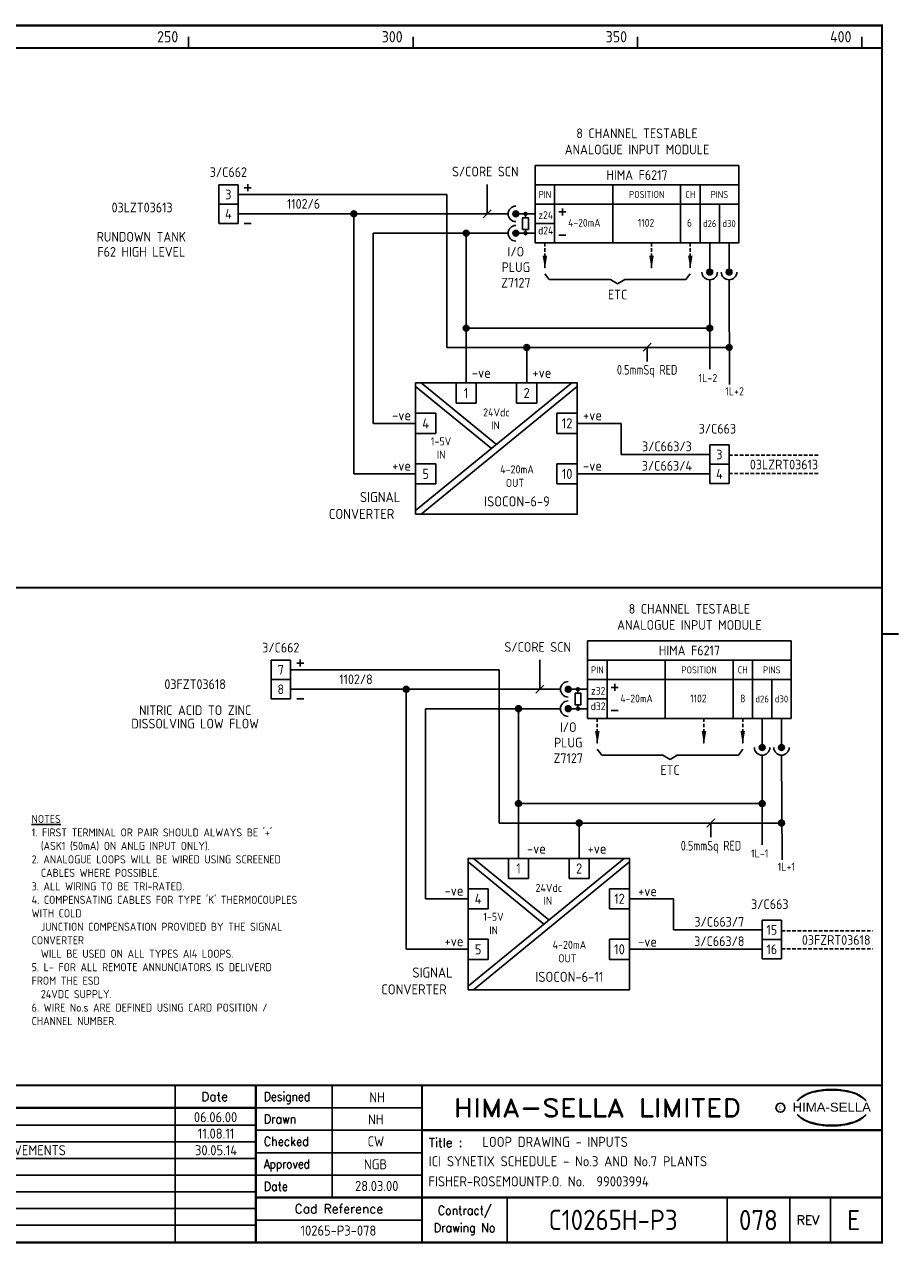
# Model space of a CAD drawing. Extents: x 14 to 408, y 0 to 275.
# Tile 2 of 2: x 213 to 408, y 0 to 272. Entities that reach past the tile are written whole.
import ezdxf
from ezdxf.enums import TextEntityAlignment as Align

# ---------------------------------------------------------------- set-up
doc = ezdxf.new("R2010")
doc.units = 0
doc.header["$LTSCALE"] = 0.25
doc.header["$MEASUREMENT"] = 0
doc.linetypes.add('HIDDEN2', pattern=[4.7625, 3.175, -1.5875])
doc.layers.get('0').update_dxf_attribs({"color": 41, "linetype": 'CONTINUOUS'})
for name, color, linetype in [('00-DRG_FRAME', 12, 'CONTINUOUS'), ('01-DRAW', 7, 'CONTINUOUS'), ('051-TEXT', 2, 'CONTINUOUS'), ('DIM', 3, 'CONTINUOUS')]:
    doc.layers.add(name, color=color, linetype=linetype)
doc.styles.add('ARIAL', font='arial.ttf', dxfattribs={"height": 2.5})
doc.styles.add('ISO', font='iso.shx')
doc.styles.add('ROMAND', font='ROMAND')

# ---------------------------------------------------------------- blocks, each defined once
blk = doc.blocks.new('A3-REVA')
at = {"layer": '051-TEXT', "style": 'ISO'}
for tag, p in [('DESIGNED', (292.01, 31.7)), ('A', (117.73, 27.28)), ('DES', (127.73, 27.28)), ('DRN', (137.73, 27.28)), ('CHKD', (147.73, 27.28)), ('APPD', (157.73, 27.28)), ('DATE', (256, 27.28)), ('DRAWN', (291.72, 26.77)), ('CHECKED', (291.72, 21.89)), ('APPD', (291.65, 16.79)), ('DATE', (291.92, 11.96))]:
    blk.add_attdef(tag, text='', height=2.25, dxfattribs=at).set_placement(p, align=Align.CENTER)
blk.add_attdef('DESCRIPTION', (165.03, 27.28), '', height=2.25, dxfattribs=at)
blk = doc.blocks.new('A3-REVB')
at = {"layer": '051-TEXT', "style": 'ISO'}
for tag, p in [('A', (124.85, -20.36)), ('DES', (134.85, -20.36)), ('DRN', (144.85, -20.36)), ('CHKD', (154.85, -20.36)), ('APPD', (164.85, -20.36)), ('DATE', (263.12, -20.36))]:
    blk.add_attdef(tag, text='', height=2.25, dxfattribs=at).set_placement(p, align=Align.CENTER)
blk.add_attdef('DESCRIPTION', (172.15, -20.36), '', height=2.25, dxfattribs=at)
blk = doc.blocks.new('A3-TITLE')
at = {"layer": '051-TEXT', "style": 'ISO'}
blk.add_attdef('TITLE_1', (315.46, 21.78), '', height=2.25, dxfattribs=at)
for tag, p in [('DRGNO', (376.96, 3.24)), ('REV.', (398.2, 3.24))]:
    blk.add_attdef(tag, text='', height=4.5, dxfattribs=at).set_placement(p, align=Align.CENTER)
blk = doc.blocks.new('A3-CONTRACT')
at = {"layer": '051-TEXT', "color": 41, "style": 'ISO'}
for tag, height, p in [('SCALE', 2.25, (106.71, 31.82)), ('DIMS', 2.25, (106.71, 26.8)), ('CONTRACT', 4.5, (344.94, 3.1)), ('CAD-REF', 2.25, (283.73, 1.84))]:
    blk.add_attdef(tag, text='', height=height, dxfattribs=at).set_placement(p, align=Align.CENTER)
for tag, p in [('TITLE_2', (303.86, 17.28)), ('TITLE_3', (303.79, 12.78))]:
    blk.add_attdef(tag, p, '', height=2.25, dxfattribs=at)
blk = doc.blocks.new('DOT')
for radius in [0.75, 0.65, 0.55, 0.45, 0.35, 0.25, 0.15, 0.05]:
    blk.add_circle((0, 0), radius)

msp = doc.modelspace()

# ---------------------------------------------------------------- linework, layer by layer
at = {"layer": '00-DRG_FRAME'}
for p, q in [((250, 266.5), (250, 269)), ((300, 266.5), (300, 269)), ((350, 266.5), (350, 269)), ((400, 266.5), (400, 269)), ((247, 35.5), (247, 0.5)), ((282, 35.5), (282, 10.5)), ((265, 30.5), (302, 30.5)), ((265, 26.59), (112.7, 26.59)), ((302, 25.5), (265, 25.5)), ((265, 22.89), (112.7, 22.89)), ((265, 19.19), (112.7, 19.19)), ((265, 20.5), (302, 20.5)), ((265, 15.49), (112.7, 15.49)), ((302, 15.5), (265, 15.5)), ((265, 11.79), (112.7, 11.79)), ((321, 10.5), (321, 0.5)), ((370, 10.5), (370, 0.5)), ((384, 0.5), (384, 10.5)), ((393, 10.5), (393, 0.5)), ((265, 8.09), (112.7, 8.09)), ((302, 5.5), (265, 5.5)), ((265, 4.39), (112.7, 4.39))]:
    msp.add_line(p, q, dxfattribs=at)
at = {"layer": '00-DRG_FRAME', "const_width": 0.5}
msp.add_lwpolyline([(14.5, 0.5), (404.5, 0.5), (404.5, 271.5), (14.5, 271.5)], close=True, dxfattribs=at)
for points in [[(14.5, 266.5), (404.5, 266.5)], [(14.5, 146.31), (404.5, 146.31)], [(404.5, 136), (408.18, 136)], [(404.5, 35.5), (14.5, 35.5)], [(265, 35.5), (265, 0.5)], [(302, 0.5), (302, 35.5)], [(265, 30.5), (72.5, 30.5)], [(404.5, 25.5), (302, 25.5)], [(265, 10.5), (404.5, 10.5)]]:
    msp.add_lwpolyline(points, dxfattribs=at)
at = {"layer": '00-DRG_FRAME', "color": 3}
msp.add_circle((381.88, 30.5), 1, dxfattribs=at)
for centre, radius, start, end in [((390.6, 26.83), 7.24, 106.0532, 133.5024), ((390.11, 28.1), 5.98, 122.244, 131.6154), ((389.75, 28.78), 5.21, 111.8206, 122.8668), ((391.78, 24.7), 9.76, 107.5931, 113.9452), ((393.1, 18.5), 15.94, 89.2698, 106.3911), ((392.1, 23.52), 10.99, 96.0146, 107.3203), ((393.29, 16.31), 18.28, 92.8917, 97.3734), ((393.24, 18.86), 15.73, 89.7805, 93.1738), ((393.36, 18.86), 15.73, 86.8262, 90.2195), ((393.51, 18.5), 15.94, 73.6089, 90.7302), ((393.31, 16.31), 18.28, 82.6266, 87.1083), ((394.51, 23.52), 10.99, 72.6797, 83.9854), ((394.83, 24.7), 9.76, 66.0548, 72.4069), ((396, 26.83), 7.24, 46.4976, 73.9468), ((396.85, 28.78), 5.21, 57.1332, 68.1794), ((396.49, 28.1), 5.98, 48.3846, 57.756), ((390.88, 27.01), 7.3, 130.419, 136.057), ((395.73, 27.01), 7.3, 43.943, 49.581), ((390.88, 34.04), 7.3, 223.943, 229.581), ((390.6, 34.23), 7.24, 226.4976, 253.9468), ((390.11, 32.96), 5.98, 228.3846, 237.756), ((389.75, 32.28), 5.21, 237.1332, 248.1794), ((391.78, 36.36), 9.76, 246.0548, 252.4069), ((393.1, 42.56), 15.94, 253.6089, 270.7302), ((393.51, 42.56), 15.94, 269.2698, 286.3911), ((394.83, 36.36), 9.76, 287.5931, 293.9452), ((396, 34.23), 7.24, 286.0532, 313.5024), ((396.85, 32.28), 5.21, 291.8206, 302.8668), ((396.49, 32.96), 5.98, 302.244, 311.6154), ((395.73, 34.04), 7.3, 310.419, 316.057), ((392.1, 37.54), 10.99, 252.6797, 263.9854), ((393.29, 44.75), 18.28, 262.6266, 267.1083), ((393.24, 42.19), 15.73, 266.8262, 270.2195), ((393.36, 42.19), 15.73, 269.7805, 273.1738), ((393.31, 44.75), 18.28, 272.8917, 277.3734), ((394.51, 37.54), 10.99, 276.0146, 287.3203)]:
    msp.add_arc(centre, radius, start, end, dxfattribs=at)
at = {"layer": '01-DRAW'}
for p, q in [((327.23, 240.36), (327.23, 223.08)), ((372.59, 240.36), (327.23, 240.36)), ((372.59, 240.36), (372.59, 223.08)), ((256.7, 236.04), (256.7, 227.4)), ((261.02, 236.04), (256.7, 236.04)), ((261.02, 236.04), (261.02, 227.4)), ((261.02, 233.88), (307.51, 233.88)), ((263.95, 235.39), (262.4, 235.39)), ((263.18, 236.17), (263.18, 234.62)), ((307.51, 233.88), (307.51, 199.79)), ((327.23, 236.04), (372.59, 236.04)), ((331.55, 236.04), (331.55, 223.08)), ((344.51, 236.04), (344.51, 223.08)), ((359.63, 223.08), (359.63, 236.04)), ((363.95, 223.08), (363.95, 236.04)), ((261.02, 231.72), (256.7, 231.72)), ((327.23, 231.72), (372.59, 231.72)), ((368.27, 223.08), (368.27, 231.72)), ((261.02, 229.56), (321.18, 229.56)), ((286.81, 171.66), (286.81, 229.56)), ((322.91, 229.56), (327.23, 229.56)), ((325.07, 229.56), (325.07, 228.7)), ((332.5, 229.99), (334.05, 229.99)), ((333.28, 230.77), (333.28, 229.22)), ((261.02, 227.4), (256.7, 227.4)), ((263.95, 227.4), (262.4, 227.4)), ((325.07, 226.11), (325.07, 225.24)), ((327.23, 227.4), (331.55, 227.4)), ((291.13, 182.91), (291.13, 225.24)), ((291.13, 225.24), (321.18, 225.24)), ((311.83, 225.24), (311.83, 191.91)), ((322.91, 225.24), (327.23, 225.24)), ((327.23, 223.08), (372.59, 223.08)), ((332.5, 224.81), (334.05, 224.81)), ((366.11, 223.08), (366.11, 216.6)), ((370.43, 223.08), (370.43, 216.6)), ((329.39, 216.22), (330.36, 214.93)), ((330.36, 214.93), (343.97, 214.93)), ((343.97, 214.93), (345.59, 213.96)), ((347.21, 214.93), (345.59, 213.96)), ((360.82, 214.93), (347.21, 214.93)), ((361.79, 216.22), (360.82, 214.93)), ((366.11, 214.87), (366.11, 194.95)), ((370.43, 214.87), (370.55, 191.55)), ((366.11, 204.11), (311.79, 204.11)), ((307.51, 199.79), (370.43, 199.79)), ((325.33, 199.79), (325.33, 191.91)), ((300.58, 163.48), (335.36, 191.91)), ((317.48, 177.29), (300.58, 191.1)), ((318.58, 178.19), (301.8, 191.91)), ((301.8, 162.66), (336.58, 191.1)), ((309.58, 191.91), (309.58, 187.41)), ((314.08, 191.91), (314.08, 187.41)), ((323.08, 191.91), (323.08, 187.41)), ((327.58, 191.91), (327.58, 187.41)), ((300.58, 185.16), (305.08, 185.16)), ((336.58, 185.16), (332.08, 185.16)), ((291.13, 182.91), (300.58, 182.91)), ((346.39, 182.91), (336.58, 182.91)), ((346.39, 182.91), (346.39, 175.98)), ((300.58, 180.66), (305.08, 180.66)), ((336.58, 180.66), (332.08, 180.66)), ((366.11, 178.14), (370.43, 178.14)), ((366.11, 178.14), (370.43, 178.14)), ((366.11, 178.14), (366.11, 169.5)), ((370.43, 178.14), (370.43, 169.5)), ((300.58, 173.91), (305.08, 173.91)), ((336.58, 173.91), (332.08, 173.91)), ((366.11, 175.98), (346.39, 175.98)), ((366.11, 173.82), (370.43, 173.82)), ((286.81, 171.66), (300.58, 171.66)), ((346.39, 171.66), (336.58, 171.66)), ((346.39, 171.66), (366.11, 171.66)), ((300.58, 169.41), (305.08, 169.41)), ((336.58, 169.41), (332.08, 169.41)), ((366.11, 169.5), (370.43, 169.5)), ((384.27, 134.49), (338.91, 134.49)), ((338.91, 134.49), (338.91, 117.21)), ((384.27, 134.49), (384.27, 117.21)), ((268.38, 130.17), (268.38, 121.53)), ((272.7, 130.17), (268.38, 130.17)), ((272.7, 130.17), (272.7, 121.53)), ((272.7, 128.01), (319.19, 128.01)), ((275.64, 129.52), (274.08, 129.52)), ((274.86, 130.3), (274.86, 128.74)), ((319.19, 128.01), (319.19, 93.91)), ((338.91, 130.17), (384.27, 130.17)), ((343.23, 130.17), (343.23, 117.21)), ((356.19, 130.17), (356.19, 117.21)), ((371.31, 117.21), (371.31, 130.17)), ((375.63, 117.21), (375.63, 130.17)), ((272.7, 125.85), (268.38, 125.85)), ((338.91, 125.85), (384.27, 125.85)), ((344.96, 124.9), (344.96, 123.34)), ((379.95, 117.21), (379.95, 125.85)), ((272.7, 123.69), (332.86, 123.69)), ((298.49, 65.79), (298.49, 123.69)), ((334.59, 123.69), (338.91, 123.69)), ((336.75, 123.69), (336.75, 122.82)), ((344.18, 124.12), (345.74, 124.12)), ((272.7, 121.53), (268.38, 121.53)), ((275.64, 121.53), (274.08, 121.53)), ((336.75, 120.23), (336.75, 119.37)), ((338.91, 121.53), (343.23, 121.53)), ((302.81, 77.04), (302.81, 119.37)), ((302.81, 119.37), (332.86, 119.37)), ((323.51, 119.37), (323.51, 86.04)), ((334.59, 119.37), (338.91, 119.37)), ((338.91, 117.21), (384.27, 117.21)), ((344.18, 118.93), (345.74, 118.93)), ((377.79, 117.21), (377.79, 110.73)), ((382.11, 117.21), (382.11, 110.73)), ((341.07, 110.35), (342.04, 109.05)), ((342.04, 109.05), (355.65, 109.05)), ((355.65, 109.05), (357.27, 108.08)), ((358.89, 109.05), (357.27, 108.08)), ((372.5, 109.05), (358.89, 109.05)), ((373.47, 110.35), (372.5, 109.05)), ((377.79, 109), (377.79, 89.07)), ((382.11, 109), (382.24, 85.68)), ((377.79, 98.23), (323.48, 98.23)), ((319.19, 93.91), (382.11, 93.91)), ((337.01, 93.91), (337.01, 86.04)), ((312.26, 57.6), (347.05, 86.04)), ((329.16, 71.41), (312.26, 85.23)), ((330.26, 72.32), (313.48, 86.04)), ((313.48, 56.79), (348.26, 85.23)), ((321.26, 86.04), (321.26, 81.54)), ((325.76, 86.04), (325.76, 81.54)), ((334.76, 86.04), (334.76, 81.54)), ((339.26, 86.04), (339.26, 81.54)), ((312.26, 79.29), (316.76, 79.29)), ((348.26, 79.29), (343.76, 79.29)), ((302.81, 77.04), (312.26, 77.04)), ((358.07, 77.04), (348.26, 77.04)), ((358.07, 77.04), (358.07, 70.11)), ((312.26, 74.79), (316.76, 74.79)), ((348.26, 74.79), (343.76, 74.79)), ((377.79, 72.27), (382.11, 72.27)), ((377.79, 72.27), (382.11, 72.27)), ((377.79, 72.27), (377.79, 63.63)), ((382.11, 72.27), (382.11, 63.63)), ((312.26, 68.04), (316.76, 68.04)), ((348.26, 68.04), (343.76, 68.04)), ((377.79, 70.11), (358.07, 70.11)), ((377.79, 67.95), (382.11, 67.95)), ((298.49, 65.79), (312.26, 65.79)), ((358.07, 65.79), (348.26, 65.79)), ((358.07, 65.79), (377.79, 65.79)), ((312.26, 63.54), (316.76, 63.54)), ((348.26, 63.54), (343.76, 63.54)), ((377.79, 63.63), (382.11, 63.63))]:
    msp.add_line(p, q, dxfattribs=at)
at = {"layer": '01-DRAW', "linetype": 'HIDDEN2'}
for p, q in [((329.39, 223.08), (329.39, 217.25)), ((353.15, 223.08), (353.15, 217.25)), ((361.79, 223.08), (361.79, 217.25)), ((370.43, 175.8), (390.35, 175.8)), ((370.43, 171.75), (390.35, 171.75)), ((341.07, 117.21), (341.07, 111.37)), ((364.83, 117.21), (364.83, 111.37)), ((373.47, 117.21), (373.47, 111.37)), ((382.11, 69.93), (402.49, 69.93)), ((382.11, 65.88), (402.49, 65.88))]:
    msp.add_line(p, q, dxfattribs=at)
at = {"layer": '01-DRAW'}
for points in [[(324.42, 226.11), (325.72, 226.11), (325.72, 228.7), (324.42, 228.7)], [(300.58, 162.66), (336.58, 162.66), (336.58, 191.91), (300.58, 191.91)], [(336.1, 120.23), (337.4, 120.23), (337.4, 122.82), (336.1, 122.82)], [(312.26, 56.79), (348.26, 56.79), (348.26, 86.04), (312.26, 86.04)]]:
    msp.add_lwpolyline(points, close=True, dxfattribs=at)
for points in [[(314.08, 187.41), (309.58, 187.41)], [(327.58, 187.41), (323.08, 187.41)], [(305.08, 185.16), (305.08, 180.66)], [(332.08, 185.16), (332.08, 180.66)], [(305.08, 173.91), (305.08, 169.41)], [(332.08, 173.91), (332.08, 169.41)], [(325.76, 81.54), (321.26, 81.54)], [(339.26, 81.54), (334.76, 81.54)], [(316.76, 79.29), (316.76, 74.79)], [(343.76, 79.29), (343.76, 74.79)], [(316.76, 68.04), (316.76, 63.54)], [(343.76, 68.04), (343.76, 63.54)]]:
    msp.add_lwpolyline(points, dxfattribs=at)
for centre, radius in [((322.91, 229.56), 0.648), ((322.91, 229.56), 0.562), ((322.91, 229.56), 0.475), ((322.91, 229.56), 0.389), ((322.91, 229.56), 0.302), ((322.91, 229.56), 0.216), ((322.91, 229.56), 0.13), ((322.91, 229.56), 0.0432), ((322.91, 225.24), 0.648), ((322.91, 225.24), 0.562), ((322.91, 225.24), 0.475), ((322.91, 225.24), 0.389), ((322.91, 225.24), 0.302), ((322.91, 225.24), 0.216), ((322.91, 225.24), 0.13), ((322.91, 225.24), 0.0432), ((366.11, 216.6), 0.648), ((370.43, 216.6), 0.648), ((366.11, 216.6), 0.562), ((366.11, 216.6), 0.475), ((366.11, 216.6), 0.389), ((366.11, 216.6), 0.302), ((366.11, 216.6), 0.216), ((366.11, 216.6), 0.13), ((366.11, 216.6), 0.0432), ((370.43, 216.6), 0.562), ((370.43, 216.6), 0.475), ((370.43, 216.6), 0.389), ((370.43, 216.6), 0.302), ((370.43, 216.6), 0.216), ((370.43, 216.6), 0.13), ((370.43, 216.6), 0.0432), ((334.59, 123.69), 0.648), ((334.59, 123.69), 0.562), ((334.59, 123.69), 0.475), ((334.59, 123.69), 0.389), ((334.59, 123.69), 0.302), ((334.59, 123.69), 0.216), ((334.59, 123.69), 0.13), ((334.59, 123.69), 0.0432), ((334.59, 119.37), 0.648), ((334.59, 119.37), 0.562), ((334.59, 119.37), 0.475), ((334.59, 119.37), 0.389), ((334.59, 119.37), 0.302), ((334.59, 119.37), 0.216), ((334.59, 119.37), 0.13), ((334.59, 119.37), 0.0432), ((377.79, 110.73), 0.648), ((382.11, 110.73), 0.648), ((377.79, 110.73), 0.562), ((377.79, 110.73), 0.475), ((377.79, 110.73), 0.389), ((377.79, 110.73), 0.302), ((377.79, 110.73), 0.216), ((377.79, 110.73), 0.13), ((377.79, 110.73), 0.0432), ((382.11, 110.73), 0.562), ((382.11, 110.73), 0.475), ((382.11, 110.73), 0.389), ((382.11, 110.73), 0.302), ((382.11, 110.73), 0.216), ((382.11, 110.73), 0.13), ((382.11, 110.73), 0.0432)]:
    msp.add_circle(centre, radius, dxfattribs=at)
for centre, start, end in [((322.91, 229.56), 90, 270), ((322.91, 225.24), 90, 270), ((366.11, 216.6), 180, 0), ((370.43, 216.6), 180, 0), ((334.59, 123.69), 90, 270), ((334.59, 119.37), 90, 270), ((377.79, 110.73), 180, 0), ((382.11, 110.73), 180, 0)]:
    msp.add_arc(centre, 1.73, start, end, dxfattribs=at)
for points in [[(329.89, 220.27), (328.88, 220.27), (329.39, 217.25)], [(353.65, 220.27), (352.64, 220.27), (353.15, 217.25)], [(362.29, 220.27), (361.28, 220.27), (361.79, 217.25)], [(341.58, 114.4), (340.57, 114.4), (341.07, 111.37)], [(365.34, 114.4), (364.33, 114.4), (364.83, 111.37)], [(373.98, 114.4), (372.97, 114.4), (373.47, 111.37)]]:
    msp.add_solid(points, dxfattribs=at)
at = {"layer": 'DIM'}
for p, q in [((316.55, 229.56), (316.55, 236.1)), ((315.65, 228.66), (317.45, 230.46)), ((351.26, 198.99), (353.06, 200.79)), ((352.16, 196.7), (352.16, 199.89)), ((328.24, 123.69), (328.24, 130.23)), ((327.34, 122.79), (329.14, 124.59)), ((365.48, 93.01), (367.28, 94.81)), ((366.38, 90.73), (366.38, 93.91))]:
    msp.add_line(p, q, dxfattribs=at)

# ---------------------------------------------------------------- block references
at = {"layer": '00-DRG_FRAME'}
for name, p, values in [('A3-CONTRACT', (-0.35, 0.19), {'TITLE_2': 'ICI SYNETIX SCHEDULE - No.3 AND No.7 PLANTS', 'TITLE_3': 'FISHER-ROSEMOUNTP.O. No.  99003994', 'CAD-REF': '10265-P3-078', 'CONTRACT': 'C10265H-P3', 'SCALE': 'N/A', 'DIMS': 'N/A'}), ('A3-REVB', (-7, 43.98), {'A': 'D', 'DES': 'IM', 'DRN': 'AB', 'CHKD': 'IM', 'APPD': 'MRS', 'DESCRIPTION': 'SITE MODS', 'DATE': '11.08.11'}), ('A3-REVB', (-7, 40.28), {'A': 'E', 'DES': '..', 'DRN': '..', 'CHKD': '.', 'APPD': 'CT', 'DESCRIPTION': 'ZINC DISSOLVER PHR & MMN IMPROVEMENTS', 'DATE': '30.05.14'}), ('A3-TITLE', (0, 0), {'TITLE_1': 'LOOP DRAWING - INPUTS', 'DRGNO': '078', 'REV.': 'E'})]:
    msp.add_blockref(name, p, dxfattribs=at).add_auto_attribs(values)
ref = msp.add_blockref('A3-REVA', (0, 0), dxfattribs=at)
ref.add_attrib('A', 'C', dxfattribs={"layer": '051-TEXT', "height": 2.25, "style": 'ISO'}).set_placement((117.73, 27.28), align=Align.CENTER)
ref.add_attrib('DES', 'NA', dxfattribs={"layer": '051-TEXT', "height": 2.25, "style": 'ISO'}).set_placement((127.73, 27.28), align=Align.CENTER)
ref.add_attrib('DRN', 'NA', dxfattribs={"layer": '051-TEXT', "height": 2.25, "style": 'ISO'}).set_placement((137.73, 27.28), align=Align.CENTER)
ref.add_attrib('CHKD', 'CW', dxfattribs={"layer": '051-TEXT', "height": 2.25, "style": 'ISO'}).set_placement((147.73, 27.28), align=Align.CENTER)
ref.add_attrib('APPD', 'NGB', dxfattribs={"layer": '051-TEXT', "height": 2.25, "style": 'ISO'}).set_placement((157.73, 27.28), align=Align.CENTER)
ref.add_attrib('DESCRIPTION', 'AS BUILT.', (165.03, 27.28), dxfattribs={"layer": '051-TEXT', "height": 2.25, "style": 'ISO'})
ref.add_attrib('DATE', '06.06.00', dxfattribs={"layer": '051-TEXT', "height": 2.25, "style": 'ISO'}).set_placement((256, 27.28), align=Align.CENTER)
ref.add_attrib('DESIGNED', 'NH', dxfattribs={"layer": '051-TEXT', "height": 2.25, "style": 'ISO'}).set_placement((292.01, 31.7), align=Align.CENTER)
ref.add_attrib('DRAWN', 'NH', dxfattribs={"layer": '051-TEXT', "height": 2.25, "style": 'ISO'}).set_placement((291.72, 26.77), align=Align.CENTER)
ref.add_attrib('CHECKED', 'CW', dxfattribs={"layer": '051-TEXT', "height": 2.25, "style": 'ISO'}).set_placement((291.72, 21.89), align=Align.CENTER)
ref.add_attrib('APPD', 'NGB', dxfattribs={"layer": '051-TEXT', "height": 2.25, "style": 'ISO'}).set_placement((291.65, 16.79), align=Align.CENTER)
ref.add_attrib('DATE', '28.03.00', dxfattribs={"layer": '051-TEXT', "height": 2.25, "style": 'ISO'}).set_placement((291.92, 11.96), align=Align.CENTER)
at = {"layer": '01-DRAW'}
for p, xscale, yscale, zscale in [((286.81, 229.56), 0.8639999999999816, 0.8639999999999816, 0.8639999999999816), ((325.07, 229.56), 0.4320000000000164, 0.4320000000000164, 0.4320000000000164), ((311.83, 225.24), 0.8639999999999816, 0.8639999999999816, 0.8639999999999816), ((325.07, 225.24), 0.4320000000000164, 0.4320000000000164, 0.4320000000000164), ((311.83, 204.11), 0.8639999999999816, 0.8639999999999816, 0.8639999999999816), ((366.11, 204.11), 0.8639999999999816, 0.8639999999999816, 0.8639999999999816), ((325.33, 199.79), 0.8639999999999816, 0.8639999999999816, 0.8639999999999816), ((370.43, 199.79), 0.8639999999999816, 0.8639999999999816, 0.8639999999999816), ((298.49, 123.69), 0.8639999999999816, 0.8639999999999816, 0.8639999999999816), ((336.75, 123.69), 0.4320000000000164, 0.4320000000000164, 0.4320000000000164), ((323.51, 119.37), 0.8639999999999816, 0.8639999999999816, 0.8639999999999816), ((336.75, 119.37), 0.4320000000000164, 0.4320000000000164, 0.4320000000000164), ((323.51, 98.23), 0.8639999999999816, 0.8639999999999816, 0.8639999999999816), ((377.79, 98.23), 0.8639999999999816, 0.8639999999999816, 0.8639999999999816), ((337.01, 93.91), 0.8639999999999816, 0.8639999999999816, 0.8639999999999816), ((382.11, 93.91), 0.8639999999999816, 0.8639999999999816, 0.8639999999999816)]:
    msp.add_blockref('DOT', p, dxfattribs=dict(at, xscale=xscale, yscale=yscale, zscale=zscale))

# ---------------------------------------------------------------- texts
at = {"layer": '00-DRG_FRAME', "style": 'ISO'}
for s, p in [('250', (247.69, 267.75)), ('300', (297.69, 267.75)), ('350', (347.69, 267.75)), ('400', (397.69, 267.75))]:
    msp.add_text(s, height=2.5, dxfattribs=at).set_placement(p, align=Align.RIGHT)
at = {"layer": '00-DRG_FRAME', "color": 4, "style": 'ROMAND'}
msp.add_text('Date', height=2, dxfattribs=at).set_placement((255.79, 32), align=Align.CENTER)
for s, width, p in [('Designed', 0.87, (266.75, 32)), ('Drawn', 0.9, (266.75, 27)), ('Checked', 0.9, (266.75, 22)), ('Approved', 0.85, (266.75, 17)), ('Date', 0.9, (266.75, 12))]:
    msp.add_text(s, height=2, dxfattribs=dict(at, width=width)).set_placement(p)
at = {"layer": '00-DRG_FRAME', "style": 'ROMAND', "width": 1.15}
msp.add_text('HIMA-SELLA LIMITED', height=4, dxfattribs=at).set_placement((341.1, 30.5), align=Align.MIDDLE)
at = {"layer": '00-DRG_FRAME', "color": 3, "style": 'ISO', "width": 0.9}
msp.add_text('C', height=1, dxfattribs=at).set_placement((381.84, 30), align=Align.CENTER)
at = {"layer": '00-DRG_FRAME', "style": 'ARIAL', "width": 1.05}
msp.add_text('HIMA-SELLA', height=2, dxfattribs=at).set_placement((393.3, 29.63), align=Align.CENTER)
at = {"layer": '00-DRG_FRAME', "color": 4, "style": 'ROMAND'}
msp.add_text('Title :', height=2, dxfattribs=at).set_placement((303.5, 21.75))
for s, p in [('Cad Reference', (283.5, 8)), ('REV', (388, 5.5))]:
    msp.add_text(s, height=2, dxfattribs=at).set_placement(p, align=Align.MIDDLE)
at = {"layer": '00-DRG_FRAME', "color": 4, "style": 'ROMAND', "width": 0.9}
for s, p in [('Contract/', (311.5, 7.5)), ('Drawing No', (311.5, 3.5))]:
    msp.add_text(s, height=2, dxfattribs=at).set_placement(p, align=Align.MIDDLE)
at = {"layer": '01-DRAW', "style": 'ISO'}
for s, height, p in [('8 CHANNEL TESTABLE', 2.16, (349.91, 246.41)), ('ANALOGUE INPUT MODULE', 2.16, (349.91, 242.81)), ('3/C662', 2.16, (258.86, 237.77)), ('S/CORE SCN', 2.16, (316.1, 237.9)), ('HIMA F6217', 2.16, (349.91, 237.12)), ('3', 2.16, (258.86, 232.8)), ('PIN', 1.555, (329.39, 233.1)), ('POSITION', 1.555, (352.07, 233.1)), ('CH', 1.555, (361.79, 233.1)), ('PINS', 1.555, (368.27, 233.1)), ('03LZT03613', 2.16, (239.63, 229.89)), ('1102/6', 2.16, (275.6, 230.7)), ('4', 2.16, (258.86, 228.48)), ('z24', 1.728, (329.57, 228.42)), ('4-20mA', 1.728, (338.17, 226.7)), ('1102', 1.728, (351.92, 226.7)), ('6', 1.73, (361.59, 226.7)), ('d26', 1.555, (366.11, 226.62)), ('d30', 1.555, (370.43, 226.62)), ('RUNDOWN TANK', 2.16, (239.46, 223.37)), ('d24', 1.728, (329.57, 224.97)), ('F62 HIGH LEVEL', 2.16, (239.46, 220.02)), ('I/O', 2.16, (322.91, 220.06)), ('PLUG', 2.16, (322.91, 216.6)), ('Z7127', 2.16, (322.91, 213.15)), ('ETC', 2.16, (345.59, 210.5)), ('3/C663', 2.16, (367.82, 180.63)), ('3/C663/3', 2.16, (356.57, 176.7)), ('3', 2.16, (368.27, 174.9)), ('3/C663/4', 2.16, (356.57, 172.38)), ('03LZRT03613', 2.16, (382.66, 172.65)), ('4-20mA', 1.8, (323.17, 171.75)), ('4', 2.16, (368.27, 170.58)), ('OUT', 1.8, (322.72, 168.75)), ('ISOCON-6-9', 2.25, (323.17, 164.4)), ('8 CHANNEL TESTABLE', 2.16, (361.59, 140.53)), ('ANALOGUE INPUT MODULE', 2.16, (361.59, 136.93)), ('3/C662', 2.16, (270.54, 131.89)), ('S/CORE SCN', 2.16, (327.79, 132.03)), ('HIMA F6217', 2.16, (361.59, 131.25)), ('7', 2.16, (270.54, 126.93)), ('PIN', 1.555, (341.07, 127.23)), ('POSITION', 1.555, (363.75, 127.23)), ('CH', 1.555, (373.47, 127.23)), ('PINS', 1.555, (379.95, 127.23)), ('03FZT03618', 2.16, (251.45, 123.75)), ('1102/8', 2.16, (287.29, 124.83)), ('8', 2.16, (270.54, 122.61)), ('z32', 1.728, (341.26, 122.5)), ('4-20mA', 1.728, (349.81, 120.78)), ('1102', 1.728, (363.58, 120.78)), ('8', 1.73, (373.48, 120.78)), ('d26', 1.555, (377.79, 120.75)), ('d30', 1.555, (382.11, 120.75)), ('NITRIC ACID TO ZINC', 2.16, (251.45, 117.95)), ('d32', 1.728, (341.26, 119.05)), ('DISSOLVING LOW FLOW', 2.16, (251.45, 114.96)), ('I/O', 2.16, (334.59, 114.18)), ('PLUG', 2.16, (334.59, 110.73)), ('Z7127', 2.16, (334.59, 107.27)), ('ETC', 2.16, (357.27, 104.62)), ('3/C663', 2.16, (379.5, 74.75)), ('3/C663/7', 2.16, (368.25, 70.83)), ('15', 2.16, (379.95, 69.03)), ('3/C663/8', 2.16, (368.25, 66.51)), ('03FZRT03618', 2.16, (394.3, 66.78)), ('4-20mA', 1.8, (334.85, 65.88)), ('16', 2.16, (379.95, 64.71)), ('OUT', 1.8, (334.4, 62.88)), ('ISOCON-6-11', 2.25, (334.85, 58.53))]:
    msp.add_text(s, height=height, dxfattribs=at).set_placement(p, align=Align.CENTER)
at = {"layer": '01-DRAW', "style": 'ISO', "width": 0.85}
for p in [(352.16, 193.76), (366.38, 87.78)]:
    msp.add_text('0.5mmSq RED', height=2.16, dxfattribs=at).set_placement(p, align=Align.CENTER)
at = {"layer": '01-DRAW', "style": 'ISO'}
for s, p in [('-ve', (317.33, 193.04)), ('+ve', (330.83, 193.04)), ('-ve', (299.56, 183.59)), ('+ve', (342.1, 183.59)), ('+ve', (299.56, 172.34)), ('-ve', (342.1, 172.34)), ('-ve', (329.61, 87.07)), ('+ve', (343.11, 87.07)), ('-ve', (311.24, 77.72)), ('+ve', (354.37, 77.62)), ('+ve', (311.24, 66.47)), ('-ve', (354.37, 66.37))]:
    msp.add_text(s, height=2.25, dxfattribs=at).set_placement(p, align=Align.RIGHT)
for s, height, p in [('1L-2', 1.8, (363.62, 192.11)), ('1L+2', 1.8, (369.56, 189.15)), ('1-5V', 1.8, (303.97, 178.01)), ('IN', 1.8, (305.32, 175.01)), ('SIGNAL', 2.25, (288.18, 165.36)), ('CONVERTER', 2.25, (281.25, 161.61)), ('1L-1', 1.8, (375.31, 86.24)), ('1L+1', 1.8, (381.25, 83.27)), ('1-5V', 1.8, (315.66, 72.13)), ('IN', 1.8, (317.01, 69.13)), ('SIGNAL', 2.25, (299.86, 59.49)), ('CONVERTER', 2.25, (292.93, 55.74))]:
    msp.add_text(s, height=height, dxfattribs=at).set_placement(p)
for s, height, p in [('1', 2.25, (311.83, 189.66)), ('2', 2.25, (325.33, 189.66)), ('24Vdc', 1.8, (318.58, 185.35)), ('4', 2.25, (302.83, 182.91)), ('IN', 1.8, (318.35, 182.47)), ('12', 2.25, (334.33, 182.91)), ('5', 2.25, (302.83, 171.66)), ('10', 2.25, (334.33, 171.66)), ('1', 2.25, (323.51, 83.79)), ('2', 2.25, (337.01, 83.79)), ('24Vdc', 1.8, (330.26, 79.47)), ('4', 2.25, (314.51, 77.04)), ('IN', 1.8, (330.04, 76.59)), ('12', 2.25, (346.01, 77.04)), ('5', 2.25, (314.51, 65.79)), ('10', 2.25, (346.01, 65.79))]:
    msp.add_text(s, height=height, dxfattribs=at).set_placement(p, align=Align.MIDDLE)
at = {"layer": '01-DRAW', "insert": (215.02, 95.71), "char_height": 1.8, "width": 59.1352, "attachment_point": 1, "style": 'ISO'}
msp.add_mtext("{\\LNOTES\\P}1. FIRST TERMINAL OR PAIR SHOULD ALWAYS BE '+'\\P  (ASK1 (50mA) ON ANLG INPUT ONLY).\\P2. ANALOGUE LOOPS WILL BE WIRED USING SCREENED\\P  CABLES WHERE POSSIBLE.\\P3. ALL WIRING TO BE TRI-RATED.\\P4. COMPENSATING CABLES FOR TYPE 'K' THERMOCOUPLES WITH COLD\\P  JUNCTION COMPENSATION PROVIDED BY THE SIGNAL CONVERTER\\P  WILL BE USED ON ALL TYPES AI4 LOOPS.\\P5. L- FOR ALL REMOTE ANNUNCIATORS IS DELIVERD FROM THE ESD \\P  24VDC SUPPLY.\\P6. WIRE No.s ARE DEFINED USING CARD POSITION / CHANNEL NUMBER.          ", dxfattribs=at)

doc.saveas('drawing.dxf')
